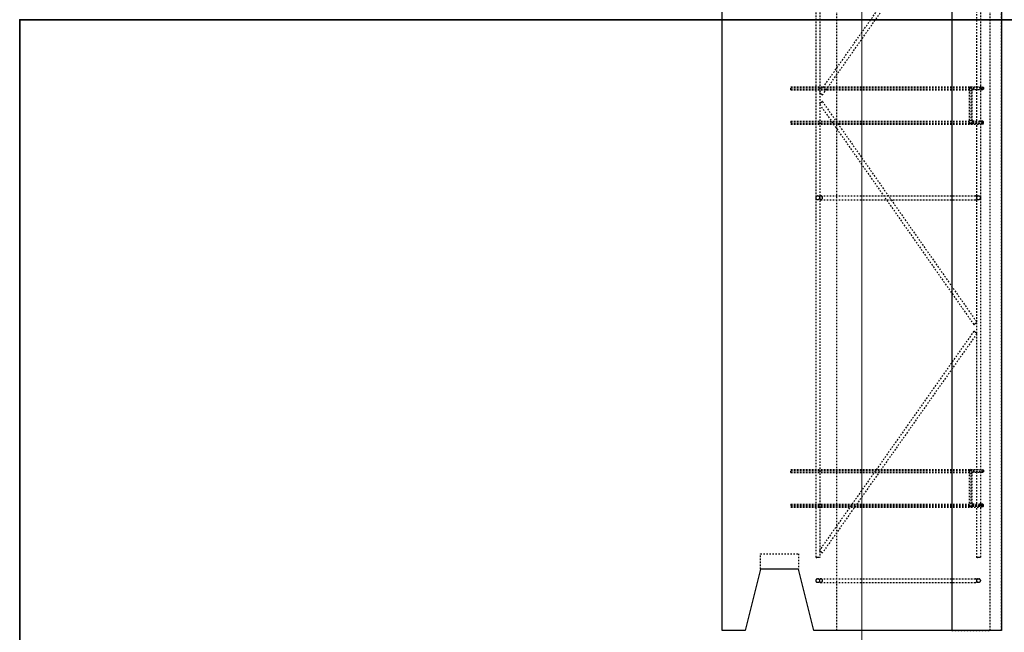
# Model space of a CAD drawing. Header units: millimetres. Extents: x 6071355 to 6728188, y -31956 to 56387.
# Tile 41 of 59: x 6094676 to 6095963, y 45035 to 45835. Entities that reach past the tile are written whole.
import ezdxf

# ---------------------------------------------------------------- set-up
doc = ezdxf.new("R2010")
doc.units = ezdxf.units.MM
doc.header["$MEASUREMENT"] = 0
doc.linetypes.add('DXK_LINE_DOT2', pattern=[3.9198, 1.9599, -1.9599])
doc.linetypes.add('Grid Line', pattern=[2222.5, 1270, -317.5, 317.5, -317.5])
doc.layers.add('ELEMENTY', color=7, linetype='Continuous')
doc.layers.add('M_ŁAWY', color=3, linetype='Continuous', lineweight=35)
doc.layers.add('Standard 1350-A_01-RZUT PARTERU LUSTRO2_28_Nowe_MODO_A1_osie-1_Nr_pióra__7_Nr_pióra__7_Nr_pióra__7', color=7, linetype='Continuous', lineweight=18)

# ---------------------------------------------------------------- blocks, each defined once
blk = doc.blocks.new('Part-86624973-72592 - 1482')
at = {"layer": 'ELEMENTY', "color": 2, "linetype": 'Continuous'}
for p, q in [((11415.1, 27027.5), (10474.9, 27027.5)), ((11415.1, 26997.5), (11415.1, 27027.5)), ((11335.1, 26977.5), (11415.1, 26997.5)), ((11335.1, 26927.5), (11335.1, 26977.5)), ((11415.1, 26907.5), (11335.1, 26927.5)), ((11415.1, 26877.5), (11415.1, 26907.5))]:
    blk.add_line(p, q, dxfattribs=at)
blk = doc.blocks.new('Part-86624973-72593 - 1482')
at = {"layer": 'ELEMENTY', "color": 1, "linetype": 'DXK_LINE_DOT2'}
for p, q in [((9345.1, 26727.5), (11415.1, 26727.5)), ((11415.1, 26662.5), (11415.1, 26727.5)), ((11415.1, 26662.5), (9345.1, 26662.5))]:
    blk.add_line(p, q, dxfattribs=at)
blk = doc.blocks.new('Part-86624973-72596 - 1482')
at = {"layer": 'ELEMENTY', "color": 1, "linetype": 'DXK_LINE_DOT2'}
blk.add_line((10435.1, 26727.5), (10435.1, 26877.5), dxfattribs=at)
at = {"layer": 'ELEMENTY', "color": 2, "linetype": 'Continuous'}
for p, q in [((11415.1, 26662.5), (11415.1, 26877.5)), ((10435.1, 26662.5), (11415.1, 26662.5))]:
    blk.add_line(p, q, dxfattribs=at)
blk = doc.blocks.new('Part-86624973-72628 - 1482')
at = {"layer": 'ELEMENTY', "color": 1, "linetype": 'DXK_LINE_DOT2'}
for p, q in [((11415.1, 26877.5), (10335.1, 26877.5)), ((11415.1, 26727.5), (11415.1, 26877.5)), ((10335.1, 26727.5), (11415.1, 26727.5))]:
    blk.add_line(p, q, dxfattribs=at)
blk = doc.blocks.new('Part-86624973-72690 - 1482')
at = {"layer": 'ELEMENTY', "color": 1, "linetype": 'DXK_LINE_DOT2'}
for p, q in [((10435.1, 26677.5), (10435.1, 26727.5)), ((10435.1, 26727.5), (11415.1, 26727.5)), ((11415.1, 26727.5), (11415.1, 26677.5)), ((11415.1, 26677.5), (10435.1, 26677.5))]:
    blk.add_line(p, q, dxfattribs=at)
blk = doc.blocks.new('Part-86624973-72681 - 1482')
at = {"layer": 'ELEMENTY', "color": 1, "linetype": 'DXK_LINE_DOT2'}
for p, q in [((11335.1, 26977.5), (11315.1, 26977.5)), ((11315.1, 26977.5), (11315.1, 26927.5)), ((11335.1, 26927.5), (11335.1, 26977.5)), ((11315.1, 26927.5), (11335.1, 26927.5))]:
    blk.add_line(p, q, dxfattribs=at)
blk = doc.blocks.new('Part-86624973-72665 - 1482')
at = {"layer": 'ELEMENTY', "color": 1, "linetype": 'DXK_LINE_DOT2'}
for p, q in [((10420.1, 26904.9), (10420.1, 26905)), ((10420.1, 26905), (11320.1, 26905)), ((10420.1, 26904.7), (10420.1, 26904.9)), ((10420.1, 26904.4), (10420.1, 26904.7)), ((10420.1, 26904.1), (10420.1, 26904.4)), ((10420.1, 26903.8), (10420.1, 26904.1)), ((10420.1, 26903.4), (10420.1, 26903.8)), ((10420.1, 26902.9), (10420.1, 26903.4)), ((10420.1, 26902.5), (10420.1, 26902.9)), ((10420.1, 26902.1), (10420.1, 26902.5)), ((10420.1, 26901.7), (10420.1, 26902.1)), ((10420.1, 26901.3), (10420.1, 26901.7)), ((10420.1, 26900.9), (10420.1, 26901.3)), ((10420.1, 26900.6), (10420.1, 26900.9)), ((10420.1, 26900.4), (10420.1, 26900.6)), ((10420.1, 26900.2), (10420.1, 26900.4)), ((10420.1, 26900.1), (10420.1, 26900.2)), ((10420.1, 26900), (10712.3, 26900)), ((10712.3, 26900), (10426.4, 26698.6)), ((10715.9, 26896.4), (10430, 26695)), ((10713.2, 26900.3), (10713.1, 26900.3)), ((10713.3, 26900), (10713.2, 26900.3)), ((10713.3, 26900), (10726.9, 26900)), ((10713.5, 26899.8), (10713.3, 26900)), ((10713.7, 26899.5), (10713.5, 26899.8)), ((10713.9, 26899.2), (10713.7, 26899.5)), ((10714.2, 26898.8), (10713.9, 26899.2)), ((10714.4, 26898.5), (10714.2, 26898.8)), ((10714.7, 26898.1), (10714.4, 26898.5)), ((10714.9, 26897.8), (10714.7, 26898.1)), ((10715.1, 26897.5), (10714.9, 26897.8)), ((10715.3, 26897.2), (10715.1, 26897.5)), ((10715.3, 26897.2), (10715.5, 26896.9)), ((10715.5, 26896.9), (10715.7, 26896.7)), ((10715.8, 26896.6), (10715.7, 26896.7)), ((10715.8, 26896.5), (10715.8, 26896.6)), ((10724.4, 26896.5), (11012.2, 26695)), ((10724.5, 26896.6), (10724.6, 26896.7)), ((10724.5, 26896.5), (10724.5, 26896.6)), ((10724.6, 26896.7), (10724.8, 26896.9)), ((10724.8, 26896.9), (10725, 26897.2)), ((10725, 26897.2), (10725.2, 26897.5)), ((10725.2, 26897.5), (10725.4, 26897.8)), ((10725.4, 26897.8), (10725.6, 26898.1)), ((10725.6, 26898.1), (10725.9, 26898.5)), ((10725.9, 26898.5), (10726.1, 26898.9)), ((10726.1, 26898.9), (10726.4, 26899.2)), ((10726.4, 26899.2), (10726.6, 26899.5)), ((10726.6, 26899.5), (10726.8, 26899.8)), ((10726.8, 26899.8), (10727, 26900.1)), ((10727, 26900.1), (10727.1, 26900.3)), ((10728.1, 26900), (11310.3, 26900)), ((10728.1, 26900), (11015.8, 26698.6)), ((11024.4, 26698.6), (11310.3, 26900)), ((11028, 26695), (11313.9, 26896.4)), ((11311.2, 26900.3), (11311.1, 26900.3)), ((11311.3, 26900), (11311.2, 26900.3)), ((11311.3, 26900), (11320.1, 26900)), ((11311.5, 26899.8), (11311.3, 26900)), ((11311.7, 26899.5), (11311.5, 26899.8)), ((11311.9, 26899.2), (11311.7, 26899.5)), ((11312.2, 26898.8), (11311.9, 26899.2)), ((11312.4, 26898.5), (11312.2, 26898.8)), ((11312.7, 26898.1), (11312.4, 26898.5)), ((11312.9, 26897.8), (11312.7, 26898.1)), ((11313.1, 26897.5), (11312.9, 26897.8)), ((11313.3, 26897.2), (11313.1, 26897.5)), ((11313.3, 26897.2), (11313.5, 26896.9)), ((11313.5, 26896.9), (11313.7, 26896.7)), ((11313.8, 26896.6), (11313.7, 26896.7)), ((11313.8, 26896.5), (11313.8, 26896.6)), ((11320.1, 26904.9), (11320.1, 26905)), ((11320.1, 26904.7), (11320.1, 26904.9)), ((11320.1, 26904.4), (11320.1, 26904.7)), ((11320.1, 26904.4), (11320.1, 26904.1)), ((11320.1, 26904.1), (11320.1, 26903.8)), ((11320.1, 26903.4), (11320.1, 26903.8)), ((11320.1, 26902.9), (11320.1, 26903.4)), ((11320.1, 26902.5), (11320.1, 26902.9)), ((11320.1, 26902.1), (11320.1, 26902.5)), ((11320.1, 26901.7), (11320.1, 26902.1)), ((11320.1, 26901.3), (11320.1, 26901.7)), ((11320.1, 26900.9), (11320.1, 26901.3)), ((11320.1, 26900.6), (11320.1, 26900.9)), ((11320.1, 26900.4), (11320.1, 26900.6)), ((11320.1, 26900.2), (11320.1, 26900.4)), ((11320.1, 26900.1), (11320.1, 26900.2)), ((10420.1, 26694.9), (10420.1, 26695)), ((10420.1, 26695), (10428.9, 26695)), ((10420.1, 26694.7), (10420.1, 26694.9)), ((10420.1, 26694.4), (10420.1, 26694.7)), ((10420.1, 26694.1), (10420.1, 26694.4)), ((10420.1, 26693.8), (10420.1, 26694.1)), ((10420.1, 26693.4), (10420.1, 26693.8)), ((10420.1, 26692.9), (10420.1, 26693.4)), ((10420.1, 26692.5), (10420.1, 26692.9)), ((10420.1, 26692.1), (10420.1, 26692.5)), ((10420.1, 26691.7), (10420.1, 26692.1)), ((10420.1, 26691.3), (10420.1, 26691.7)), ((10420.1, 26690.9), (10420.1, 26691.3)), ((10420.1, 26690.6), (10420.1, 26690.9)), ((10420.1, 26690.4), (10420.1, 26690.6)), ((10420.1, 26690.2), (10420.1, 26690.4)), ((10420.1, 26690.1), (10420.1, 26690.2)), ((10420.1, 26690), (11320.1, 26690)), ((10426.5, 26698.5), (10426.4, 26698.6)), ((10426.6, 26698.3), (10426.5, 26698.5)), ((10426.8, 26698.1), (10426.6, 26698.3)), ((10426.9, 26697.9), (10426.8, 26698.1)), ((10427.1, 26697.6), (10426.9, 26697.9)), ((10427.4, 26697.2), (10427.1, 26697.6)), ((10427.6, 26696.9), (10427.4, 26697.2)), ((10427.9, 26696.5), (10427.6, 26696.9)), ((10428.1, 26696.2), (10427.9, 26696.5)), ((10428.4, 26695.8), (10428.1, 26696.2)), ((10428.6, 26695.5), (10428.4, 26695.8)), ((10428.8, 26695.2), (10428.6, 26695.5)), ((10429, 26695), (10428.8, 26695.2)), ((10429.1, 26694.8), (10429, 26695)), ((10429.1, 26694.7), (10429.1, 26694.8)), ((10430, 26695), (11012.2, 26695)), ((11013.2, 26694.8), (11013.3, 26695)), ((11013.3, 26695), (11013.5, 26695.2)), ((11013.4, 26695), (11026.9, 26695)), ((11013.5, 26695.2), (11013.7, 26695.5)), ((11013.7, 26695.5), (11013.9, 26695.8)), ((11013.9, 26695.8), (11014.2, 26696.2)), ((11014.2, 26696.2), (11014.4, 26696.5)), ((11014.4, 26696.5), (11014.7, 26696.9)), ((11014.7, 26696.9), (11014.9, 26697.2)), ((11014.9, 26697.2), (11015.1, 26697.6)), ((11015.3, 26697.8), (11015.1, 26697.6)), ((11015.5, 26698.1), (11015.3, 26697.8)), ((11015.5, 26698.1), (11015.7, 26698.3)), ((11015.8, 26698.5), (11015.7, 26698.3)), ((11015.8, 26698.5), (11015.8, 26698.5)), ((11024.5, 26698.5), (11024.4, 26698.6)), ((11024.6, 26698.3), (11024.5, 26698.5)), ((11024.8, 26698.1), (11024.6, 26698.3)), ((11024.9, 26697.9), (11024.8, 26698.1)), ((11025.1, 26697.6), (11024.9, 26697.9)), ((11025.4, 26697.2), (11025.1, 26697.6)), ((11025.6, 26696.9), (11025.4, 26697.2)), ((11025.9, 26696.5), (11025.6, 26696.9)), ((11026.1, 26696.2), (11025.9, 26696.5)), ((11026.4, 26695.8), (11026.1, 26696.2)), ((11026.6, 26695.5), (11026.4, 26695.8)), ((11026.8, 26695.2), (11026.6, 26695.5)), ((11027, 26695), (11026.8, 26695.2)), ((11027.1, 26694.8), (11027, 26695)), ((11027.1, 26694.7), (11027.1, 26694.8)), ((11028, 26695), (11320.1, 26695)), ((11320.1, 26694.9), (11320.1, 26695)), ((11320.1, 26694.7), (11320.1, 26694.9)), ((11320.1, 26694.4), (11320.1, 26694.7)), ((11320.1, 26694.4), (11320.1, 26694.1)), ((11320.1, 26694.1), (11320.1, 26693.8)), ((11320.1, 26693.4), (11320.1, 26693.8)), ((11320.1, 26692.9), (11320.1, 26693.4)), ((11320.1, 26692.5), (11320.1, 26692.9)), ((11320.1, 26692.1), (11320.1, 26692.5)), ((11320.1, 26691.7), (11320.1, 26692.1)), ((11320.1, 26691.3), (11320.1, 26691.7)), ((11320.1, 26690.9), (11320.1, 26691.3)), ((11320.1, 26690.6), (11320.1, 26690.9)), ((11320.1, 26690.4), (11320.1, 26690.6)), ((11320.1, 26690.2), (11320.1, 26690.4)), ((11320.1, 26690.1), (11320.1, 26690.2))]:
    blk.add_line(p, q, dxfattribs=at)
blk = doc.blocks.new('Part-86624973-72666 - 1482')
at = {"layer": 'ELEMENTY', "color": 1, "linetype": 'DXK_LINE_DOT2'}
for p, q in [((10847.7, 26903), (10847.6, 26902.5)), ((10847.6, 26902.5), (10847.7, 26902.1)), ((10847.7, 26898.8), (10847.6, 26898.5)), ((10847.7, 26898.1), (10847.6, 26898.5)), ((10847.6, 26898.5), (10847.6, 26696.5)), ((10847.7, 26903), (10847.8, 26903.4)), ((10847.7, 26902.1), (10847.8, 26901.7)), ((10847.7, 26898.8), (10847.8, 26899.2)), ((10847.8, 26897.8), (10847.7, 26898.1)), ((10847.8, 26903.4), (10848, 26903.8)), ((10848, 26901.3), (10847.8, 26901.7)), ((10847.8, 26899.2), (10848, 26899.5)), ((10848, 26897.5), (10847.8, 26897.8)), ((10848, 26903.8), (10848.2, 26904.1)), ((10848, 26901.3), (10848.2, 26900.9)), ((10848, 26899.5), (10848.2, 26899.8)), ((10848.2, 26897.2), (10848, 26897.5)), ((10848.2, 26904.1), (10848.5, 26904.4)), ((10848.2, 26900.9), (10848.5, 26900.6)), ((10848.2, 26899.8), (10848.5, 26900)), ((10848.2, 26897.2), (10848.5, 26896.9)), ((10848.5, 26904.4), (10848.9, 26904.7)), ((10848.5, 26900.6), (10848.9, 26900.4)), ((10848.5, 26900), (10848.9, 26900.3)), ((10848.5, 26896.9), (10848.9, 26896.7)), ((10848.9, 26904.7), (10849.3, 26904.9)), ((10848.9, 26900.4), (10849.3, 26900.2)), ((10848.9, 26900.3), (10849, 26900.3)), ((10849.3, 26896.6), (10848.9, 26896.7)), ((10849.3, 26904.9), (10849.7, 26905)), ((10849.3, 26900.2), (10849.7, 26900.1)), ((10849.7, 26896.5), (10849.3, 26896.6)), ((10849.7, 26905), (10850.1, 26905)), ((10849.7, 26900.1), (10850.1, 26900)), ((10850.1, 26896.4), (10849.7, 26896.5)), ((10850.1, 26905), (10850.6, 26905)), ((10850.1, 26900), (10850.6, 26900.1)), ((10850.6, 26896.5), (10850.1, 26896.4)), ((10850.6, 26905), (10851, 26904.9)), ((10850.6, 26900.1), (10851, 26900.2)), ((10851, 26896.6), (10850.6, 26896.5)), ((10851, 26904.9), (10851.4, 26904.7)), ((10851, 26900.2), (10851.4, 26900.4)), ((10851, 26896.6), (10851.4, 26896.7)), ((10851.3, 26900.3), (10851.4, 26900.3)), ((10851.4, 26904.7), (10851.8, 26904.4)), ((10851.4, 26900.4), (10851.8, 26900.6)), ((10851.4, 26900.3), (10851.8, 26900)), ((10851.8, 26896.9), (10851.4, 26896.7)), ((10852.1, 26904.1), (10851.8, 26904.4)), ((10851.8, 26900.6), (10852.1, 26900.9)), ((10851.8, 26900), (10852.1, 26899.8)), ((10852.1, 26897.2), (10851.8, 26896.9)), ((10852.1, 26904.1), (10852.3, 26903.8)), ((10852.1, 26900.9), (10852.3, 26901.3)), ((10852.1, 26899.8), (10852.3, 26899.5)), ((10852.1, 26897.2), (10852.3, 26897.5)), ((10852.3, 26903.8), (10852.5, 26903.4)), ((10852.3, 26901.3), (10852.5, 26901.7)), ((10852.5, 26899.2), (10852.3, 26899.5)), ((10852.3, 26897.5), (10852.5, 26897.8)), ((10852.6, 26903), (10852.5, 26903.4)), ((10852.5, 26901.7), (10852.6, 26902.1)), ((10852.5, 26899.2), (10852.6, 26898.8)), ((10852.5, 26897.8), (10852.6, 26898.1)), ((10852.6, 26902.5), (10852.6, 26903)), ((10852.6, 26902.1), (10852.6, 26902.5)), ((10852.6, 26898.8), (10852.6, 26898.5)), ((10852.6, 26898.5), (10852.6, 26696.5)), ((10852.6, 26898.1), (10852.6, 26898.5)), ((10847.7, 26696.2), (10847.6, 26696.5)), ((10847.7, 26693), (10847.6, 26692.5)), ((10847.6, 26692.5), (10847.7, 26692.1)), ((10847.8, 26695.9), (10847.7, 26696.2)), ((10847.7, 26693), (10847.8, 26693.4)), ((10847.7, 26692.1), (10847.8, 26691.7)), ((10848, 26695.5), (10847.8, 26695.9)), ((10848, 26695.5), (10847.8, 26695.8)), ((10847.8, 26693.4), (10848, 26693.8)), ((10848, 26691.3), (10847.8, 26691.7)), ((10848.2, 26695.2), (10848, 26695.5)), ((10848, 26695.5), (10848.2, 26695.2)), ((10848, 26693.8), (10848.2, 26694.1)), ((10848, 26691.3), (10848.2, 26690.9)), ((10848.5, 26695), (10848.2, 26695.2)), ((10848.2, 26695.2), (10848.5, 26695)), ((10848.2, 26694.1), (10848.5, 26694.4)), ((10848.2, 26690.9), (10848.5, 26690.6)), ((10848.9, 26694.8), (10848.5, 26695)), ((10848.5, 26695), (10848.5, 26695)), ((10848.5, 26695), (10848.9, 26694.8)), ((10848.5, 26694.4), (10848.9, 26694.7)), ((10848.5, 26690.6), (10848.9, 26690.4)), ((10848.9, 26694.7), (10849.3, 26694.9)), ((10848.9, 26694.8), (10849, 26694.7)), ((10848.9, 26694.8), (10849, 26694.7)), ((10848.9, 26690.4), (10849.3, 26690.2)), ((10849.3, 26694.9), (10849.7, 26695)), ((10849.3, 26690.2), (10849.7, 26690.1)), ((10849.7, 26695), (10850.1, 26695)), ((10849.7, 26690.1), (10850.1, 26690)), ((10850.1, 26695), (10850.6, 26695)), ((10850.1, 26690), (10850.6, 26690.1)), ((10850.6, 26695), (10851, 26694.9)), ((10850.6, 26690.1), (10851, 26690.2)), ((10851, 26694.9), (10851.4, 26694.7)), ((10851, 26690.2), (10851.4, 26690.4)), ((10851.3, 26694.7), (10851.4, 26694.8)), ((10851.3, 26694.7), (10851.4, 26694.8)), ((10851.4, 26694.8), (10851.8, 26695)), ((10851.4, 26694.8), (10851.8, 26695)), ((10851.4, 26694.7), (10851.8, 26694.4)), ((10851.4, 26690.4), (10851.8, 26690.6)), ((10852.1, 26695.2), (10851.8, 26695)), ((10851.8, 26695), (10852.1, 26695.2)), ((10851.8, 26695), (10851.8, 26695)), ((10852.1, 26694.1), (10851.8, 26694.4)), ((10851.8, 26690.6), (10852.1, 26690.9)), ((10852.3, 26695.5), (10852.1, 26695.2)), ((10852.1, 26695.2), (10852.3, 26695.5)), ((10852.1, 26694.1), (10852.3, 26693.8)), ((10852.1, 26690.9), (10852.3, 26691.3)), ((10852.5, 26695.9), (10852.3, 26695.5)), ((10852.3, 26695.5), (10852.5, 26695.8)), ((10852.3, 26693.8), (10852.5, 26693.4)), ((10852.3, 26691.3), (10852.5, 26691.7)), ((10852.6, 26696.2), (10852.5, 26695.9)), ((10852.6, 26693), (10852.5, 26693.4)), ((10852.5, 26691.7), (10852.6, 26692.1)), ((10852.6, 26696.5), (10852.6, 26696.2)), ((10852.6, 26692.5), (10852.6, 26693)), ((10852.6, 26692.1), (10852.6, 26692.5))]:
    blk.add_line(p, q, dxfattribs=at)
blk = doc.blocks.new('Part-86624973-72667 - 1482')
at = {"layer": 'ELEMENTY', "color": 1, "linetype": 'DXK_LINE_DOT2'}
for p, q in [((11347.7, 26903), (11347.6, 26902.5)), ((11347.6, 26902.5), (11347.7, 26902.1)), ((11347.7, 26898.8), (11347.6, 26898.5)), ((11347.7, 26898.1), (11347.6, 26898.5)), ((11347.6, 26898.5), (11347.6, 26696.5)), ((11347.7, 26903), (11347.8, 26903.4)), ((11347.7, 26902.1), (11347.8, 26901.7)), ((11347.7, 26898.8), (11347.8, 26899.2)), ((11347.8, 26897.8), (11347.7, 26898.1)), ((11347.8, 26903.4), (11348, 26903.8)), ((11348, 26901.3), (11347.8, 26901.7)), ((11347.8, 26899.2), (11348, 26899.5)), ((11348, 26897.5), (11347.8, 26897.8)), ((11348, 26903.8), (11348.2, 26904.1)), ((11348, 26901.3), (11348.2, 26900.9)), ((11348, 26899.5), (11348.2, 26899.8)), ((11348.2, 26897.2), (11348, 26897.5)), ((11348.2, 26904.1), (11348.5, 26904.4)), ((11348.2, 26900.9), (11348.5, 26900.6)), ((11348.2, 26899.8), (11348.5, 26900)), ((11348.2, 26897.2), (11348.5, 26896.9)), ((11348.5, 26904.4), (11348.9, 26904.7)), ((11348.5, 26900.6), (11348.9, 26900.4)), ((11348.5, 26900), (11348.9, 26900.3)), ((11348.5, 26896.9), (11348.9, 26896.7)), ((11348.9, 26904.7), (11349.3, 26904.9)), ((11348.9, 26900.4), (11349.3, 26900.2)), ((11348.9, 26900.3), (11349, 26900.3)), ((11349.3, 26896.6), (11348.9, 26896.7)), ((11349.3, 26904.9), (11349.7, 26905)), ((11349.3, 26900.2), (11349.7, 26900.1)), ((11349.7, 26896.5), (11349.3, 26896.6)), ((11349.7, 26905), (11350.1, 26905)), ((11349.7, 26900.1), (11350.1, 26900)), ((11350.1, 26896.4), (11349.7, 26896.5)), ((11350.1, 26905), (11350.6, 26905)), ((11350.1, 26900), (11350.6, 26900.1)), ((11350.6, 26896.5), (11350.1, 26896.4)), ((11350.6, 26905), (11351, 26904.9)), ((11350.6, 26900.1), (11351, 26900.2)), ((11351, 26896.6), (11350.6, 26896.5)), ((11351, 26904.9), (11351.4, 26904.7)), ((11351, 26900.2), (11351.4, 26900.4)), ((11351, 26896.6), (11351.4, 26896.7)), ((11351.3, 26900.3), (11351.4, 26900.3)), ((11351.4, 26904.7), (11351.8, 26904.4)), ((11351.4, 26900.4), (11351.8, 26900.6)), ((11351.4, 26900.3), (11351.8, 26900)), ((11351.8, 26896.9), (11351.4, 26896.7)), ((11352.1, 26904.1), (11351.8, 26904.4)), ((11351.8, 26900.6), (11352.1, 26900.9)), ((11351.8, 26900), (11352.1, 26899.8)), ((11352.1, 26897.2), (11351.8, 26896.9)), ((11352.1, 26904.1), (11352.3, 26903.8)), ((11352.1, 26900.9), (11352.3, 26901.3)), ((11352.1, 26899.8), (11352.3, 26899.5)), ((11352.1, 26897.2), (11352.3, 26897.5)), ((11352.3, 26903.8), (11352.5, 26903.4)), ((11352.3, 26901.3), (11352.5, 26901.7)), ((11352.5, 26899.2), (11352.3, 26899.5)), ((11352.3, 26897.5), (11352.5, 26897.8)), ((11352.6, 26903), (11352.5, 26903.4)), ((11352.5, 26901.7), (11352.6, 26902.1)), ((11352.5, 26899.2), (11352.6, 26898.8)), ((11352.5, 26897.8), (11352.6, 26898.1)), ((11352.6, 26902.5), (11352.6, 26903)), ((11352.6, 26902.1), (11352.6, 26902.5)), ((11352.6, 26898.8), (11352.6, 26898.5)), ((11352.6, 26898.5), (11352.6, 26696.5)), ((11352.6, 26898.1), (11352.6, 26898.5)), ((11347.7, 26696.2), (11347.6, 26696.5)), ((11347.7, 26693), (11347.6, 26692.5)), ((11347.6, 26692.5), (11347.7, 26692.1)), ((11347.8, 26695.9), (11347.7, 26696.2)), ((11347.7, 26693), (11347.8, 26693.4)), ((11347.7, 26692.1), (11347.8, 26691.7)), ((11348, 26695.5), (11347.8, 26695.9)), ((11348, 26695.5), (11347.8, 26695.8)), ((11347.8, 26693.4), (11348, 26693.8)), ((11348, 26691.3), (11347.8, 26691.7)), ((11348.2, 26695.2), (11348, 26695.5)), ((11348, 26695.5), (11348.2, 26695.2)), ((11348, 26693.8), (11348.2, 26694.1)), ((11348, 26691.3), (11348.2, 26690.9)), ((11348.5, 26695), (11348.2, 26695.2)), ((11348.2, 26695.2), (11348.5, 26695)), ((11348.2, 26694.1), (11348.5, 26694.4)), ((11348.2, 26690.9), (11348.5, 26690.6)), ((11348.9, 26694.8), (11348.5, 26695)), ((11348.5, 26695), (11348.9, 26694.8)), ((11348.5, 26694.4), (11348.9, 26694.7)), ((11348.5, 26690.6), (11348.9, 26690.4)), ((11348.9, 26694.7), (11349.3, 26694.9)), ((11348.9, 26694.8), (11349, 26694.7)), ((11348.9, 26694.8), (11349, 26694.7)), ((11348.9, 26690.4), (11349.3, 26690.2)), ((11349.3, 26694.9), (11349.7, 26695)), ((11349.3, 26690.2), (11349.7, 26690.1)), ((11349.7, 26695), (11350.1, 26695)), ((11349.7, 26690.1), (11350.1, 26690)), ((11350.1, 26695), (11350.6, 26695)), ((11350.1, 26690), (11350.6, 26690.1)), ((11350.6, 26695), (11351, 26694.9)), ((11350.6, 26690.1), (11351, 26690.2)), ((11351, 26694.9), (11351.4, 26694.7)), ((11351, 26690.2), (11351.4, 26690.4)), ((11351.3, 26694.7), (11351.4, 26694.8)), ((11351.3, 26694.7), (11351.4, 26694.8)), ((11351.4, 26694.8), (11351.8, 26695)), ((11351.4, 26694.8), (11351.8, 26695)), ((11351.4, 26694.7), (11351.8, 26694.4)), ((11351.4, 26690.4), (11351.8, 26690.6)), ((11352.1, 26695.2), (11351.8, 26695)), ((11351.8, 26695), (11352.1, 26695.2)), ((11352.1, 26694.1), (11351.8, 26694.4)), ((11351.8, 26690.6), (11352.1, 26690.9)), ((11352.3, 26695.5), (11352.1, 26695.2)), ((11352.1, 26695.2), (11352.3, 26695.5)), ((11352.1, 26694.1), (11352.3, 26693.8)), ((11352.1, 26690.9), (11352.3, 26691.3)), ((11352.5, 26695.9), (11352.3, 26695.5)), ((11352.3, 26695.5), (11352.5, 26695.8)), ((11352.3, 26693.8), (11352.5, 26693.4)), ((11352.3, 26691.3), (11352.5, 26691.7)), ((11352.6, 26696.2), (11352.5, 26695.9)), ((11352.6, 26693), (11352.5, 26693.4)), ((11352.5, 26691.7), (11352.6, 26692.1)), ((11352.6, 26696.5), (11352.6, 26696.2)), ((11352.6, 26692.5), (11352.6, 26693)), ((11352.6, 26692.1), (11352.6, 26692.5))]:
    blk.add_line(p, q, dxfattribs=at)
blk = doc.blocks.new('Part-86624973-72669 - 1482')
at = {"layer": 'ELEMENTY', "color": 1, "linetype": 'DXK_LINE_DOT2'}
for p, q in [((11205.1, 26937.5), (11205.1, 26687.5)), ((11209.1, 26937.5), (11205.1, 26937.5)), ((11206.1, 26937.5), (11206.1, 26704.2)), ((11208.1, 26937.5), (11208.1, 26704.2)), ((11209.1, 26937.5), (11209.1, 26704.2)), ((11250.1, 26937.5), (11250.1, 26704.2)), ((11250.1, 26937.5), (11254.1, 26937.5)), ((11251.1, 26937.5), (11251.1, 26704.2)), ((11253.1, 26937.5), (11253.1, 26704.2)), ((11254.1, 26937.5), (11254.1, 26687.5)), ((11206.1, 26704.2), (11205.1, 26702.5)), ((11206.1, 26700.8), (11205.1, 26702.5)), ((11205.1, 26702.5), (11254.1, 26702.5)), ((11253.1, 26704.2), (11206.1, 26704.2)), ((11207.4, 26704.2), (11206.5, 26702.5)), ((11206.5, 26702.5), (11207.4, 26700.8)), ((11210.6, 26704.2), (11210.1, 26702.5)), ((11210.1, 26702.5), (11210.6, 26700.8)), ((11248.6, 26704.2), (11249.1, 26702.5)), ((11249.1, 26702.5), (11248.6, 26700.8)), ((11251.9, 26704.2), (11252.8, 26702.5)), ((11252.8, 26702.5), (11251.9, 26700.8)), ((11254.1, 26702.5), (11253.1, 26704.2)), ((11253.1, 26700.8), (11254.1, 26702.5)), ((11206.1, 26685.8), (11206.1, 26700.8)), ((11253.1, 26700.8), (11206.1, 26700.8)), ((11206.1, 26699.2), (11208.1, 26699.2)), ((11208.1, 26685.8), (11208.1, 26700.8)), ((11209.1, 26687.5), (11209.1, 26700.8)), ((11250.1, 26700.5), (11250.1, 26700.8)), ((11250.1, 26690.2), (11250.1, 26700.5)), ((11250.1, 26689.5), (11250.1, 26690.2)), ((11250.1, 26687.5), (11250.1, 26689.5)), ((11251.1, 26700.8), (11251.1, 26685.8)), ((11251.1, 26699.2), (11253.1, 26699.2)), ((11253.1, 26700.8), (11253.1, 26685.8)), ((11205.1, 26687.5), (11206.1, 26685.8)), ((11206.1, 26688.2), (11208.1, 26688.2)), ((11206.1, 26685.8), (11208.1, 26685.8)), ((11208.1, 26685.8), (11209.1, 26687.5)), ((11251.1, 26685.8), (11250.1, 26687.5)), ((11251.1, 26688.2), (11253.1, 26688.2)), ((11253.1, 26685.8), (11251.1, 26685.8)), ((11254.1, 26687.5), (11253.1, 26685.8))]:
    blk.add_line(p, q, dxfattribs=at)
blk = doc.blocks.new('Part-86624973-72670 - 1482')
at = {"layer": 'ELEMENTY', "color": 1, "linetype": 'DXK_LINE_DOT2'}
for p, q in [((10705.1, 26937.5), (10705.1, 26687.5)), ((10709.1, 26937.5), (10705.1, 26937.5)), ((10706.1, 26937.5), (10706.1, 26704.2)), ((10708.1, 26937.5), (10708.1, 26704.2)), ((10709.1, 26937.5), (10709.1, 26704.2)), ((10750.1, 26937.5), (10750.1, 26704.2)), ((10750.1, 26937.5), (10754.1, 26937.5)), ((10751.1, 26937.5), (10751.1, 26704.2)), ((10753.1, 26937.5), (10753.1, 26704.2)), ((10754.1, 26937.5), (10754.1, 26687.5)), ((10706.1, 26704.2), (10705.1, 26702.5)), ((10706.1, 26700.8), (10705.1, 26702.5)), ((10705.1, 26702.5), (10754.1, 26702.5)), ((10753.1, 26704.2), (10706.1, 26704.2)), ((10707.4, 26704.2), (10706.5, 26702.5)), ((10706.5, 26702.5), (10707.4, 26700.8)), ((10710.6, 26704.2), (10710.1, 26702.5)), ((10710.1, 26702.5), (10710.6, 26700.8)), ((10748.6, 26704.2), (10749.1, 26702.5)), ((10749.1, 26702.5), (10748.6, 26700.8)), ((10751.9, 26704.2), (10752.8, 26702.5)), ((10752.8, 26702.5), (10751.9, 26700.8)), ((10754.1, 26702.5), (10753.1, 26704.2)), ((10753.1, 26700.8), (10754.1, 26702.5)), ((10706.1, 26685.8), (10706.1, 26700.8)), ((10753.1, 26700.8), (10706.1, 26700.8)), ((10706.1, 26699.2), (10708.1, 26699.2)), ((10708.1, 26685.8), (10708.1, 26700.8)), ((10709.1, 26687.5), (10709.1, 26700.8)), ((10750.1, 26700.5), (10750.1, 26700.8)), ((10750.1, 26690.2), (10750.1, 26700.5)), ((10750.1, 26689.5), (10750.1, 26690.2)), ((10750.1, 26687.5), (10750.1, 26689.5)), ((10751.1, 26700.8), (10751.1, 26685.8)), ((10751.1, 26699.2), (10753.1, 26699.2)), ((10753.1, 26700.8), (10753.1, 26685.8)), ((10705.1, 26687.5), (10706.1, 26685.8)), ((10706.1, 26688.2), (10708.1, 26688.2)), ((10706.1, 26685.8), (10708.1, 26685.8)), ((10708.1, 26685.8), (10709.1, 26687.5)), ((10751.1, 26685.8), (10750.1, 26687.5)), ((10751.1, 26688.2), (10753.1, 26688.2)), ((10753.1, 26685.8), (10751.1, 26685.8)), ((10754.1, 26687.5), (10753.1, 26685.8))]:
    blk.add_line(p, q, dxfattribs=at)
blk = doc.blocks.new('Part-86624973-72682 - 1482')
at = {"layer": 'ELEMENTY', "color": 1, "linetype": 'DXK_LINE_DOT2'}
for p, q in [((11335.1, 26977.5), (11315.1, 26977.5)), ((11315.1, 26977.5), (11315.1, 26927.5)), ((11335.1, 26927.5), (11335.1, 26977.5)), ((11315.1, 26927.5), (11335.1, 26927.5))]:
    blk.add_line(p, q, dxfattribs=at)
blk = doc.blocks.new('Part-86624973-72683 - 1482')
at = {"layer": 'ELEMENTY', "color": 1, "linetype": 'DXK_LINE_DOT2'}
for p, q in [((11335.1, 26977.5), (11315.1, 26977.5)), ((11315.1, 26977.5), (11315.1, 26927.5)), ((11335.1, 26927.5), (11335.1, 26977.5)), ((11315.1, 26927.5), (11335.1, 26927.5))]:
    blk.add_line(p, q, dxfattribs=at)

msp = doc.modelspace()

# ---------------------------------------------------------------- linework, layer by layer
at = {"layer": 'M_ŁAWY', "color": 4}
msp.add_lwpolyline([(6096876.364, 45835.333), (6094676.364, 45835.333), (6094676.364, 43635.333), (6096876.364, 43635.333), (6096876.364, 45835.333)], dxfattribs=at)
at = {"layer": 'Standard 1350-A_01-RZUT PARTERU LUSTRO2_28_Nowe_MODO_A1_osie-1_Nr_pióra__7_Nr_pióra__7_Nr_pióra__7', "color": 7, "linetype": 'Grid Line', "lineweight": 18}
msp.add_line((6095776.364, 55114.428), (6095776.364, -31556.201), dxfattribs=at)

# ---------------------------------------------------------------- block references
at = {"xscale": -1, "rotation": 89.99999999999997}
for name in ['Part-86624973-72593 - 1482', 'Part-86624973-72628 - 1482', 'Part-86624973-72592 - 1482', 'Part-86624973-72665 - 1482', 'Part-86624973-72596 - 1482', 'Part-86624973-72690 - 1482', 'Part-86624973-72670 - 1482', 'Part-86624973-72666 - 1482', 'Part-86624973-72669 - 1482', 'Part-86624973-72681 - 1482', 'Part-86624973-72682 - 1482', 'Part-86624973-72683 - 1482', 'Part-86624973-72667 - 1482']:
    msp.add_blockref(name, (6122621.38, 56452.981), dxfattribs=at)

doc.saveas('drawing.dxf')
